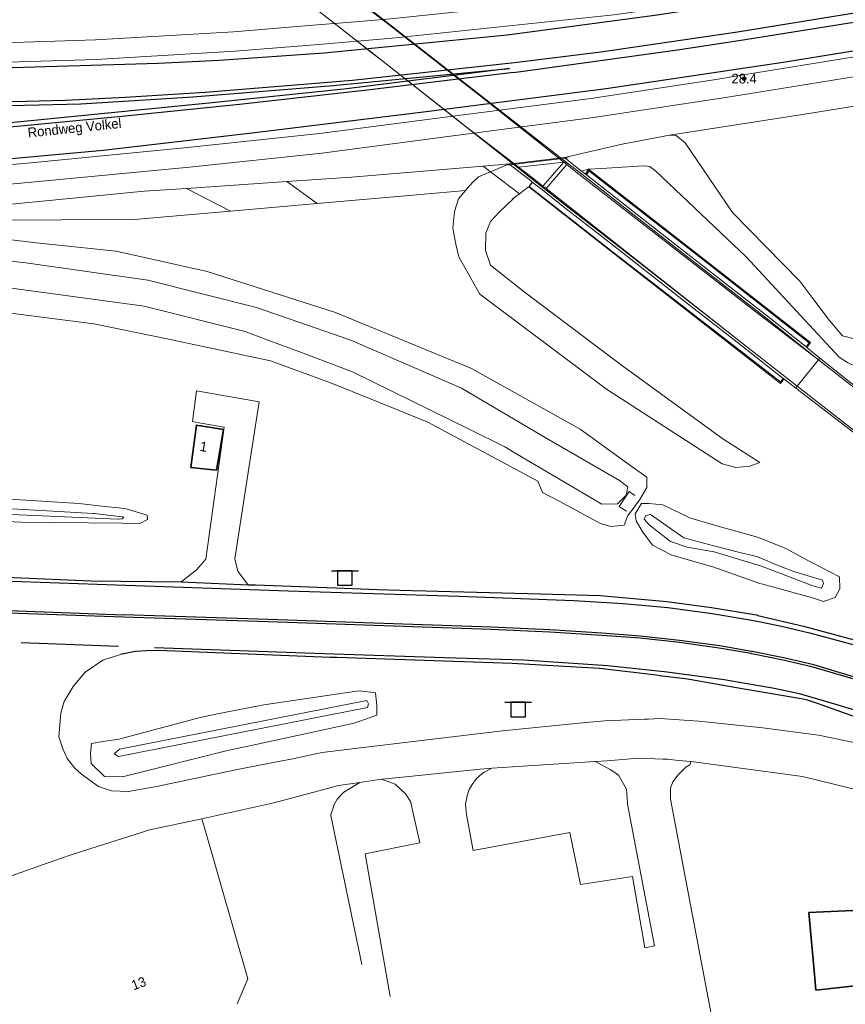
# Model space of a CAD drawing. Header units: metres. Extents: x 169249 to 194689, y 406250 to 412203.
# Tile 86 of 256: x 172996 to 173081, y 406379 to 406480. Entities that reach past the tile are written whole.
import ezdxf
from ezdxf.enums import TextEntityAlignment as Align

# ---------------------------------------------------------------- set-up
doc = ezdxf.new("R2010")
doc.units = ezdxf.units.M
doc.layers.get('0').update_dxf_attribs({"linetype": 'CONTINUOUS'})
for name, color, linetype, lineweight in [('BGT_NLCS_N264$0$B-WE-BV-LEUNING-G', 252, 'BGT_NLCS_N264$0$BV-LEUNING', 18), ('BGT_NLCS_N264$0$B-WE-GW-TALUD_KRUIN-G', 252, 'CONTINUOUS', 18), ('BGT_NLCS_N264$0$B-WE-GW-TALUD_TEEN-G', 252, 'CONTINUOUS', 18), ('BGT_NLCS_N264$0$B-WE-GW-WATERGANG_INSTEEK-G', 252, 'CONTINUOUS', 18), ('BGT_NLCS_N264$0$B-WE-GW-WATERGANG_SLOOT_BODEM-G', 252, 'CONTINUOUS', 18), ('BGT_NLCS_N264$0$B-WE-GW-WATERGANG_WATERLIJN-G', 252, 'CONTINUOUS', 18), ('BGT_NLCS_N264$0$B-WE-IE-TERREINAFSCHEIDING_KUNSTMATIG_MUUR-GV', 252, 'BGT_NLCS_N264$0$IE-TERREINAFSCHEIDING-KUNSTMATIG-DICHT', 18), ('BGT_NLCS_N264$0$B-WE-KW-KUNSTWERK_DUIKER-G', 252, 'CONTINUOUS', 18), ('BGT_NLCS_N264$0$B-WE-KW-KUNSTWERK_TUNNEL-G', 252, 'CONTINUOUS', 18), ('BGT_NLCS_N264$0$B-WE-OG-TOPOGRAFIE_BEBOUWING-G', 252, 'CONTINUOUS', 35), ('BGT_NLCS_N264$0$B-WE-OG-TOPOGRAFIE_TERREIN_GROEN-GV', 252, 'CONTINUOUS', 18), ('BGT_NLCS_N264$0$B-WE-OG-TOPOGRAFIE_TERREIN_GROEN_BOS-GV', 252, 'CONTINUOUS', 18), ('BGT_NLCS_N264$0$B-WE-OG-TOPOGRAFIE_WEG_BERM-GV', 252, 'CONTINUOUS', 18), ('BGT_NLCS_N264$0$B-WE-OG-TOPOGRAFIE_WEG_RIJWEG-GV', 252, 'CONTINUOUS', 18), ('BGT_NLCS_N264$0$B-WE-OG-TOPOGRAFIE_WEG_RIJWIELPAD-G', 252, 'CONTINUOUS', 18), ('BGT_NLCS_N264$0$B-WE-OG-TOPOGRAFIE_WEG_RIJWIELPAD-GV', 252, 'CONTINUOUS', 18), ('BGT_NLCS_N264$0$B-WE-OG-TOPOGRAFIE_WEG_VERHARD-G', 252, 'CONTINUOUS', 18), ('BGT_NLCS_N264$0$B-WE-VW-VERKEERSTEKEN_BORD-S', 252, 'CONTINUOUS', 25), ('X-XX-AL-REFERENTIE-G', 7, 'CONTINUOUS', 18)]:
    doc.layers.add(name, color=color, linetype=linetype, lineweight=lineweight)
for name, color, linetype in [('BGT_NLCS_N264$0$B-WE-IE-MEUBILAIR_WEGMEUBILAIR-S', 252, 'CONTINUOUS'), ('BGT_NLCS_N264$0$B-WE-OG-TOPOGRAFIE_WEG_RIJWEG-G', 252, 'CONTINUOUS'), ('BGT_NLCS_N264$0$B-WE-VW-MARKERING-G', 252, 'CONTINUOUS'), ('BGT_NLCS_N264$0$Label_Nummeraanduidingreeks', 252, 'CONTINUOUS'), ('BGT_NLCS_N264$0$Label_Openbareruimte', 252, 'CONTINUOUS'), ('BGT_NLCS_N264$0$Label_Puntobject', 252, 'CONTINUOUS')]:
    doc.layers.add(name, color=color, linetype=linetype)
doc.styles.add('BGT_NLCS_N264$0$STANDARD', font='txt')
doc.linetypes.add('BGT_NLCS_N264$0$BV-LEUNING', pattern='A,1,[69,NLCS.SHX,S=0.2,R=0,X=0,Y=0],1', length=2)
doc.linetypes.add('BGT_NLCS_N264$0$IE-TERREINAFSCHEIDING-KUNSTMATIG-DICHT', pattern='A,8,-1,[82,NLCS.SHX,S=0.75,R=90,X=0,Y=0],-1', length=10)

# ---------------------------------------------------------------- blocks, each defined once
blk = doc.blocks.new('BGT_NLCS_N264$0$SVW-VERKEERSTEKEN_BORD_ANWB-SO')
blk.add_line((-1.375, 0), (1.375, 0))
at = {"flags": 128}
blk.add_lwpolyline([(-0.75, 0), (-0.75, -1.5), (0.75, -1.5), (0.75, 0)], close=True, dxfattribs=at)
blk = doc.blocks.new('BGT_NLCS_N264$0$SIE-WEG_PAAL_ALGEMEEN_TYPE_02-SO')
at = {"ltscale": 0.5}
h = blk.add_hatch(color=256, dxfattribs=at)
h.paths.add_polyline_path([(0, 0), (0.1875, 0, 0.41421356), (0, 0.1875)])
h.paths.add_polyline_path([(0, -0.1875), (0, 0), (-0.1875, 0, 0.41421356)])
for p, q in [((-0.1875, 0), (0.1875, 0)), ((0, -0.1875), (0, 0.1875))]:
    blk.add_line(p, q, dxfattribs=at)
blk.add_circle((0, 0), 0.1875, dxfattribs=at)
blk = doc.blocks.new('BGT_NLCS_N264')
at = {"layer": 'BGT_NLCS_N264$0$B-WE-BV-LEUNING-G'}
for p, q in [((173052.51, 406466.09, 17.74), (173046.88, 406465.4, 17.81)), ((173052.82, 406466.13, 17.74), (173052.51, 406466.09, 17.74)), ((173046.88, 406465.4, 17.81), (173046.64, 406465.37, 17.82))]:
    blk.add_line(p, q, dxfattribs=at)
at = {"layer": 'BGT_NLCS_N264$0$B-WE-GW-TALUD_KRUIN-G'}
blk.add_line((173044.86, 406464.69, 17.97), (173046.76, 406465.49, 17.9), dxfattribs=at)
for points in [[(173063.23, 406468.44, 18.07), (173063.92, 406468.4, 17.95), (173064.86, 406467.67, 17.94), (173069.72, 406460.51, 17.64), (173076.63, 406453.44, 17.53), (173077.98, 406451.65, 17.52), (173079.68, 406449.4, 17.5), (173081.01, 406447.83, 17.46), (173082.34, 406447.47, 17.45), (173083.54, 406447.45, 17.51), (173083.6, 406447.48, 17.51), (173084.11, 406447.78, 17.55), (173084.1, 406448.95, 17.62), (173084.12, 406450.1, 17.62)], [(173042.28, 406462.74, 17.92), (173042.99, 406463.59, 17.97), (173043.63, 406464.16, 18.01), (173044.86, 406464.69, 17.97)], [(173072.52, 406434.81, 17.64), (173071.48, 406434.41, 17.71), (173070.04, 406434.28, 17.78), (173068.65, 406434.66, 17.8), (173056.78, 406442.32, 17.73), (173043.76, 406452.1, 17.81), (173041.59, 406455.92, 17.84), (173041.27, 406457.25, 17.85), (173040.99, 406458.89, 17.85), (173041.13, 406460.6, 17.85), (173041.57, 406461.89, 17.88), (173042.28, 406462.74, 17.92)], [(173078.86, 406421.89, 18.28), (173077.98, 406422.11, 18.25), (173072.7, 406424.15, 18.2), (173072.01, 406424.35, 18.19), (173067.83, 406425.62, 18.16), (173065.07, 406426.09, 18.14), (173063.34, 406426.67, 18.13), (173061.14, 406428.39, 18.12), (173060.63, 406428.97, 18.08), (173060.82, 406429.36, 18.07), (173061.28, 406429.44, 18.07), (173064.7, 406427.04, 18.07), (173067.81, 406426.21, 18.11), (173070.61, 406425.52, 18.17), (173072.2, 406425.13, 18.21), (173074.63, 406424.1, 18.27), (173076.21, 406423.53, 18.27), (173078.98, 406422.7, 18.28), (173079.05, 406422.35, 18.28), (173078.86, 406421.89, 18.28)]]:
    blk.add_polyline3d(points, dxfattribs=at)
at = {"layer": 'BGT_NLCS_N264$0$B-WE-GW-TALUD_TEEN-G'}
for p, q in [((173054.91, 406464.95, 16.87), (173054.21, 406464.76, 16.88)), ((173047.08, 406461.86, 16.86), (173047.84, 406462.43, 16.86)), ((173047.84, 406462.43, 16.86), (173048.71, 406463.09, 16.86)), ((173027.04, 406461.42, 17.88), (173018.12, 406460.64, 17.85))]:
    blk.add_line(p, q, dxfattribs=at)
for points in [[(173084.12, 406450.1, 17.62), (173085.73, 406447.04, 17.46), (173085.7, 406445.93, 17.45), (173085.68, 406445.55, 17.45), (173085.11, 406445.03, 17.43), (173084.33, 406444.72, 17.4), (173083.28, 406444.55, 17.32), (173082.38, 406444.67, 17.27), (173081.53, 406445.07, 17.22), (173080.69, 406445.61, 17.14), (173075, 406451.76, 17.09), (173071.12, 406455.95, 17.06), (173061.85, 406464.75, 17.11), (173061.21, 406465.23, 17.1), (173060.68, 406465.29, 17.06), (173059.98, 406465.27, 17.06), (173056.24, 406465.03, 16.92), (173054.91, 406464.95, 16.87)], [(173042.28, 406462.74, 17.92), (173037.67, 406462.34, 17.91), (173027.04, 406461.42, 17.88)], [(173047.21, 406461.92, 16.86), (173045.72, 406460.52, 16.85), (173044.84, 406459.57, 16.86), (173044.37, 406458.37, 16.86), (173044.32, 406456.59, 16.87), (173044.85, 406455.07, 16.87), (173048.32, 406452.33, 16.93), (173058.3, 406444.81, 16.99), (173068.72, 406437.22, 17.18), (173072.52, 406434.81, 17.64)], [(173018.12, 406460.64, 17.85), (173008.23, 406459.79, 17.83), (172993.26, 406459.71, 18.07), (172989.31, 406460.74, 18.17)], [(173077.61, 406424.66, 17.95), (173078.86, 406424, 17.97), (173080.7, 406423.05, 17.96), (173080.76, 406421.79, 17.93), (173080.25, 406420.91, 17.85), (173079.06, 406420.51, 17.84), (173077.94, 406420.89, 17.85), (173072.83, 406422.28, 17.78), (173072.54, 406422.36, 17.77), (173067.68, 406424.07, 17.74), (173063.49, 406425.26, 17.73), (173061.48, 406426.3, 17.73), (173060.43, 406427.73, 17.71), (173059.8, 406428.79, 17.7), (173059.72, 406429.52, 17.66), (173060.35, 406430.57, 17.63), (173061.13, 406430.58, 17.57), (173062.56, 406430.43, 17.55), (173065.32, 406429.11, 17.62), (173066.35, 406428.81, 17.66), (173068.34, 406428.23, 17.72), (173072.27, 406427.11, 17.8), (173075.13, 406425.98, 17.9), (173077.61, 406424.66, 17.95)]]:
    blk.add_polyline3d(points, dxfattribs=at)
at = {"layer": 'BGT_NLCS_N264$0$B-WE-GW-WATERGANG_INSTEEK-G'}
for points in [[(172989.03, 406458.47, 18.1), (172998.16, 406457.38, 17.83), (173006.38, 406456.52, 17.66), (173015.74, 406454.42, 17.62), (173028.91, 406450.2, 17.68), (173042.89, 406444.44, 17.83), (173054.06, 406438.22, 17.68), (173059.42, 406434.35, 17.55), (173060.91, 406433.29, 17.46), (173060.91, 406432.82, 17.45), (173060.91, 406432.21, 17.45), (173060.19, 406430.98, 17.58), (173059.32, 406429.82, 17.69), (173058.97, 406429.35, 17.73), (173058.58, 406428.35, 17.57), (173057.2, 406428.23, 17.49), (173056.15, 406428.52, 17.49), (173051.9, 406430.81, 17.45), (173050.2, 406431.7, 17.45), (173049.72, 406432.88, 17.48), (173038.39, 406438.95, 17.62), (173032.58, 406441.31, 17.59), (173028.52, 406442.96, 17.57), (173022.23, 406445.24, 17.56), (173011.44, 406447.54, 17.56), (173004.08, 406449.05, 17.73), (172993.64, 406450.38, 17.79)], [(172977.48, 406431, 17.54), (172977.72, 406431.78, 17.56), (172977.72, 406431.78, 17.56), (172978.9, 406432.05, 17.55), (173002.58, 406430.58, 17.6), (173005.18, 406430.28, 17.59), (173006.64, 406430.12, 17.58), (173007.39, 406430.03, 17.57), (173009.57, 406429.37, 17.57), (173009.6, 406428.94, 17.56), (173008.81, 406428.53, 17.56), (173006.99, 406428.55, 17.57), (172996.6, 406428.65, 17.59), (172989.68, 406429.01, 17.53), (172978.05, 406429.5, 17.54), (172978.01, 406429.54, 17.54), (172977.59, 406429.92, 17.54), (172977.48, 406431, 17.54)], [(173021.56, 406409.87, 17.22), (173031.31, 406411.31, 17.27), (173032.55, 406411.17, 17.28), (173032.88, 406411.14, 17.29), (173033.02, 406411.12, 17.29), (173033.03, 406411.08, 17.29), (173033.17, 406409.86, 17.29), (173033.17, 406408.81, 17.29), (173030.84, 406407.98, 17.29), (173020.73, 406405.8, 17.25), (173017.7, 406405.15, 17.24), (173007.02, 406402.48, 17.18), (173005.19, 406402.52, 17.19), (173003.82, 406403.84, 17.28), (173003.74, 406404.85, 17.29), (173003.83, 406405.91, 17.29), (173005.05, 406406.1, 17.26), (173006.64, 406406.35, 17.21), (173015.16, 406408.63, 17.03), (173017.12, 406409.01, 17.09), (173021.56, 406409.87, 17.22)]]:
    blk.add_polyline3d(points, dxfattribs=at)
at = {"layer": 'BGT_NLCS_N264$0$B-WE-GW-WATERGANG_SLOOT_BODEM-G'}
for points in [[(173004.03, 406429.56, 17.29), (173004.17, 406429.54, 17.29), (173005.81, 406429.35, 17.3), (173007, 406429.21, 17.32), (173007.17, 406429.19, 17.32), (173006.98, 406429, 17.31), (173006.62, 406428.97, 17.31), (173006.56, 406428.97, 17.3), (172982.33, 406430.02, 17.24), (172979.63, 406430.14, 17.16), (172978.56, 406430.26, 17.16), (172978.54, 406430.53, 17.16), (172978.54, 406430.57, 17.16), (172978.87, 406430.92, 17.16), (172979.33, 406430.97, 17.16), (172999.88, 406429.8, 17.27), (173004.03, 406429.56, 17.29)], [(173032.2, 406409.6, 16.65), (173006.61, 406404.58, 16.53), (173006.17, 406404.83, 16.52), (173006.73, 406405.31, 16.54), (173032.15, 406410.34, 16.59), (173032.3, 406409.98, 16.62), (173032.2, 406409.6, 16.65)]]:
    blk.add_polyline3d(points, dxfattribs=at)
at = {"layer": 'BGT_NLCS_N264$0$B-WE-GW-WATERGANG_WATERLIJN-G'}
blk.add_polyline3d([(172994.64, 406455.58, 16.12), (172997.09, 406455.32, 16.12), (173009.64, 406453.54, 16.14), (173020.8, 406450.74, 16.11), (173029.5, 406447.71, 16.12), (173030.74, 406447.27, 16.12), (173041.87, 406442.44, 16.16), (173050.63, 406437.26, 16.14), (173058.09, 406432.95, 16.15), (173058.97, 406432.28, 16.15), (173058.81, 406431.56, 16.15), (173058.79, 406431.46, 16.15), (173058.77, 406431.41, 16.15), (173058.75, 406431.39, 16.15), (173057.88, 406430.56, 16.16), (173056.3, 406430.51, 16.16), (173047.45, 406435.72, 16.16), (173046.31, 406436.39, 16.16), (173042.71, 406438.17, 16.16), (173030.68, 406444.1, 16.16), (173025.14, 406446.19, 16.18), (173021.81, 406447.44, 16.19), (173019.64, 406448.26, 16.19), (173009.24, 406450.86, 16.2), (172995.64, 406452.7, 16.19)], dxfattribs=at)
at = {"layer": 'BGT_NLCS_N264$0$B-WE-IE-TERREINAFSCHEIDING_KUNSTMATIG_MUUR-GV'}
for p, q in [((173046.76, 406465.49, 17.9), (173046.88, 406465.4, 17.84)), ((173047.73, 406465.17, 14.83), (173052.38, 406465.66, 14.8)), ((173052.38, 406465.66, 14.8), (173052.68, 406465.42, 14.81)), ((173052.51, 406466.09, 17.96), (173052.44, 406466.15, 18)), ((173054.21, 406464.76, 16.88), (173052.51, 406466.09, 17.96)), ((173054.6, 406464.45, 16.87), (173054.21, 406464.76, 16.88)), ((173050.55, 406462.95, 14.75), (173050.24, 406463.2, 14.75)), ((173076.36, 406442.63, 16.89), (173070.35, 406447.35, 16.76)), ((173078.7, 406445.53, 16.91), (173077.37, 406446.6, 16.83)), ((173078.55, 406445.34, 16.91), (173078.7, 406445.53, 16.91)), ((173075, 406443.38, 16.86), (173076.21, 406442.43, 16.89)), ((173076.21, 406442.43, 16.89), (173076.36, 406442.63, 16.89))]:
    blk.add_line(p, q, dxfattribs=at)
for points in [[(173052.38, 406465.66, 14.8), (173052.63, 406465.68, 14.8), (173054.06, 406464.57, 16.88), (173063.11, 406457.47, 16.67), (173073.46, 406449.41, 16.63), (173078.55, 406445.34, 16.91)], [(173052.68, 406465.42, 14.81), (173053.61, 406464.68, 14.84), (173071.99, 406450.4, 16.26), (173078.55, 406445.34, 16.91)], [(173046.88, 406465.4, 17.84), (173048.95, 406463.77, 16.74), (173049.14, 406463.62, 16.74)], [(173070.35, 406447.35, 16.76), (173065.64, 406451.02, 16.76), (173061.19, 406454.53, 16.72), (173056.4, 406458.25, 16.72), (173052.93, 406460.94, 16.73), (173050.06, 406463.21, 16.74), (173049.11, 406463.97, 16.74), (173047.59, 406465.16, 14.8), (173047.73, 406465.17, 14.83)], [(173050.24, 406463.2, 14.75), (173049.29, 406463.95, 14.84), (173047.73, 406465.17, 14.83)], [(173070.35, 406447.35, 16.76), (173065.84, 406450.9, 16.06), (173050.55, 406462.95, 14.75)]]:
    blk.add_polyline3d(points, dxfattribs=at)
at = {"layer": 'BGT_NLCS_N264$0$B-WE-KW-KUNSTWERK_DUIKER-G'}
blk.add_polyline3d([(173059.69, 406431.41, 17.27), (173059.09, 406431.82, 17.27), (173058.06, 406430.26, 17.27), (173058.82, 406429.78, 17.27)], dxfattribs=at)
at = {"layer": 'BGT_NLCS_N264$0$B-WE-KW-KUNSTWERK_TUNNEL-G', "linetype": 'Continuous'}
for p, q in [((173024.66, 406483.2, 14.8), (173033.63, 406476.14, 14.8)), ((173047.73, 406465.17, 14.8), (173052.38, 406465.66, 14.8)), ((173052.38, 406465.66, 14.8), (173052.63, 406465.68, 14.8))]:
    blk.add_line(p, q, dxfattribs=at)
for points in [[(173052.63, 406465.68, 14.8), (173029.56, 406483.71, 14.8), (173024.66, 406483.2, 14.8)], [(173033.63, 406476.14, 14.8), (173047.59, 406465.16, 14.8), (173047.73, 406465.17, 14.8)]]:
    blk.add_polyline3d(points, dxfattribs=at)
at = {"layer": 'BGT_NLCS_N264$0$B-WE-OG-TOPOGRAFIE_BEBOUWING-G'}
for points in [[(173016.7, 406434.01, 20.48), (173016.65, 406434.02, 20.48), (173014.06, 406434.27, 20.5), (173014.1, 406434.56, 20.5), (173014.63, 406438.63, 20.51), (173014.76, 406438.61, 20.51), (173015.08, 406438.56, 20.51), (173017.4, 406438.2, 20.51), (173016.7, 406434.01, 20.48)], [(173090.89, 406379.55, 20.77), (173083.9, 406378.89, 20.82), (173083.7, 406381.16, 20.81), (173083.52, 406381.14, 20.81), (173078.29, 406380.56, 20.82), (173078.14, 406382.16, 20.81), (173077.56, 406388.52, 20.77), (173082.84, 406388.77, 20.73), (173084.05, 406388.55, 20.79), (173084.78, 406388.4, 20.79), (173085.02, 406388.36, 20.79), (173087.18, 406388.03, 20.8), (173088.5, 406387.86, 20.81), (173089.96, 406387.9, 20.81), (173090.29, 406384.91, 20.8), (173090.89, 406379.55, 20.77)]]:
    blk.add_polyline3d(points, dxfattribs=at)
at = {"layer": 'BGT_NLCS_N264$0$B-WE-OG-TOPOGRAFIE_TERREIN_GROEN-GV'}
for p, q in [((173018.12, 406460.64, 3.07), (173013.61, 406462.97, 18.2)), ((173078.7, 406445.53, 16.91), (173087.25, 406438.68, 0.31)), ((173094.94, 406428.04, 2.39), (173076.21, 406442.43, 16.89))]:
    blk.add_line(p, q, dxfattribs=at)
at = {"layer": 'BGT_NLCS_N264$0$B-WE-OG-TOPOGRAFIE_TERREIN_GROEN_BOS-GV'}
for p, q in [((173044.86, 406464.69, 17.5), (173044.1, 406465.27, 17.95)), ((173047.84, 406462.43, 15.73), (173044.86, 406464.69, 17.5)), ((173027.04, 406461.42, 16.27), (173023.91, 406463.68, 18.2))]:
    blk.add_line(p, q, dxfattribs=at)
at = {"layer": 'BGT_NLCS_N264$0$B-WE-OG-TOPOGRAFIE_WEG_BERM-GV'}
for p, q in [((173044.1, 406465.27, 17.95), (173046.76, 406465.49, 17.9)), ((173054.91, 406464.95, 16.87), (173054.6, 406464.45, 16.87)), ((173054.6, 406464.45, 16.87), (173054.7, 406464.38, 16.87)), ((173013.61, 406462.97, 18.2), (173023.91, 406463.68, 18.2)), ((173049.17, 406463.6, 16.74), (173049.14, 406463.62, 16.74)), ((173077.58, 406447.09, 16.76), (173077.28, 406446.68, 16.83)), ((173077.28, 406446.68, 16.83), (173077.37, 406446.6, 16.83)), ((173075, 406443.38, 16.86), (173074.93, 406443.44, 16.86))]:
    blk.add_line(p, q, dxfattribs=at)
for points in [[(172903.68, 406481.21, 17.73), (172916.36, 406480.15, 17.77), (172928.45, 406479.32, 17.76), (172936.58, 406478.83, 17.8), (172943, 406478.55, 17.85), (172952.61, 406478.14, 17.87), (172973.9, 406477.63, 17.91), (172974.15, 406477.62, 17.91), (172975.18, 406477.6, 17.91), (172975.53, 406477.6, 17.91), (172990.61, 406477.8, 17.89), (173004.25, 406478.24, 17.96), (173018.44, 406479.07, 18.01), (173027.05, 406479.78, 18.1), (173030.97, 406480.1, 18.14), (173034.56, 406480.39, 18.18), (173057.27, 406482.8, 18.18), (173069.45, 406484.53, 18.16), (173078.47, 406485.81, 18.14), (173096.45, 406488.82, 18.18), (173121.03, 406492.93, 18.2), (173143.35, 406496.8, 18.21), (173167.91, 406500.95, 18.22)], [(172903.5, 406479.21, 17.73), (172916.2, 406478.15, 17.77), (172928.32, 406477.32, 17.76), (172936.47, 406476.83, 17.8), (172942.91, 406476.55, 17.85), (172952.54, 406476.14, 17.87), (172973.85, 406475.63, 17.91), (172974.1, 406475.62, 17.91), (172975.17, 406475.6, 17.91), (172975.55, 406475.6, 17.91), (172990.65, 406475.8, 17.89), (173004.34, 406476.24, 17.96), (173018.58, 406477.07, 18.01), (173027.21, 406477.78, 18.1), (173031.13, 406478.1, 18.14), (173034.75, 406478.4, 18.18), (173057.51, 406480.82, 18.18), (173069.73, 406482.55, 18.16), (173078.77, 406483.83, 18.14), (173096.78, 406486.85, 18.18), (173121.37, 406490.96, 18.2), (173143.69, 406494.83, 18.21), (173168.24, 406498.98, 18.22)], [(173169.52, 406491.41, 18.2), (173145.56, 406487.34, 18.18), (173127.37, 406484.14, 18.13), (173103.71, 406480.06, 18.12), (173084.79, 406476.9, 18.18), (173070.85, 406474.64, 18.18), (173067.81, 406474.14, 18.18), (173055.14, 406472.23, 18.17), (173040.99, 406470.39, 18.14), (173027.26, 406468.6, 18.11), (173013.72, 406467.16, 18.19), (172997.26, 406465.55, 18.27), (172996.06, 406465.48, 18.17), (172982.88, 406464.39, 18.12), (172975.69, 406463.91, 18.11), (172974.42, 406463.83, 18.11), (172974.24, 406463.82, 18.11), (172968.18, 406463.42, 18.1), (172955.21, 406462.62, 18.09), (172940, 406461.99, 18.05), (172924.35, 406461.55, 18.04), (172909.23, 406461.14, 17.99)], [(173169.86, 406489.44, 18.2), (173145.9, 406485.38, 18.18), (173127.71, 406482.17, 18.13), (173104.04, 406478.09, 18.12), (173085.11, 406474.93, 18.18), (173071.17, 406472.66, 18.18), (173068.12, 406472.17, 18.18), (173055.42, 406470.25, 18.17), (173041.24, 406468.4, 18.14), (173027.5, 406466.61, 18.11), (173013.92, 406465.17, 18.19), (172996.24, 406463.49, 18.17), (172983.03, 406462.39, 18.12), (172975.82, 406461.92, 18.11), (172974.56, 406461.84, 18.11), (172974.38, 406461.82, 18.11), (172968.3, 406461.42, 18.1), (172955.31, 406460.62, 18.09), (172940.07, 406459.99, 18.05), (172924.41, 406459.55, 18.04), (172909.27, 406459.14, 17.99)], [(173063.23, 406468.44, 18.07), (173076.92, 406470.58, 18.1), (173084.18, 406471.72, 18.12), (173086.57, 406472.09, 18.13)], [(173052.44, 406466.15, 18), (173054.24, 406466.57, 18.03), (173058.36, 406467.52, 18.09), (173063.23, 406468.44, 18.07)], [(173046.76, 406465.49, 17.9), (173047.24, 406465.54, 17.91), (173052.44, 406466.15, 18)], [(173023.91, 406463.68, 18.2), (173030.57, 406464.13, 18.2), (173044.1, 406465.27, 17.95)], [(173054.7, 406464.38, 16.87), (173054.96, 406464.77, 16.71), (173066.67, 406455.65, 16.76), (173077.58, 406447.09, 16.76)], [(173077.37, 406446.6, 16.83), (173077.73, 406447.13, 16.82), (173066.75, 406455.72, 16.82), (173054.91, 406464.95, 16.87)], [(173049.14, 406463.62, 16.74), (173048.77, 406463.14, 16.86), (173056.57, 406457.03, 16.79), (173074.64, 406442.91, 16.79), (173075, 406443.38, 16.86)], [(173074.93, 406443.44, 16.86), (173074.63, 406443.08, 16.77), (173057.35, 406456.49, 16.79), (173048.83, 406463.17, 16.79), (173049.17, 406463.6, 16.74)], [(173074.93, 406443.44, 16.86), (173070.2, 406447.15, 16.76), (173065.48, 406450.82, 16.76), (173061.03, 406454.33, 16.72), (173056.24, 406458.05, 16.72), (173052.78, 406460.74, 16.73), (173049.9, 406463.02, 16.74), (173049.45, 406463.37, 16.74), (173049.17, 406463.6, 16.74)], [(173054.7, 406464.38, 16.87), (173063.27, 406457.66, 16.67), (173073.62, 406449.61, 16.63), (173077.28, 406446.68, 16.83)], [(172989.31, 406460.74, 18.17), (173009.24, 406462.68, 18.21), (173013.61, 406462.97, 18.2)]]:
    blk.add_polyline3d(points, dxfattribs=at)
at = {"layer": 'BGT_NLCS_N264$0$B-WE-OG-TOPOGRAFIE_WEG_RIJWEG-G'}
for points in [[(172790.16, 406430.1, 17.5), (172793.2, 406429.93, 17.53), (172798.77, 406429.62, 17.59), (172819.17, 406428.92, 17.62), (172841.86, 406428.24, 17.64), (172863.5, 406427.51, 17.67), (172885.57, 406426.71, 17.6), (172911.83, 406425.85, 17.6), (172934.18, 406425.22, 17.64), (172958.08, 406424.34, 17.67), (172979.99, 406423.67, 17.67), (173003.79, 406422.63, 17.64), (173013.05, 406422.51, 17.69)], [(173013.05, 406422.51, 17.69), (173019.24, 406422.26, 17.7), (173019.93, 406422.23, 17.7)], [(173019.93, 406422.23, 17.7), (173020.69, 406422.21, 17.7), (173028.95, 406421.9, 17.7), (173033.23, 406421.74, 17.71), (173035.52, 406421.68, 17.72), (173049.98, 406421.3, 17.83), (173056.14, 406421.12, 17.87), (173062.97, 406420.51, 17.86), (173067.55, 406419.88, 17.81), (173072.18, 406419.12, 17.78), (173072.33, 406419.08, 17.78), (173077.01, 406417.96, 17.79), (173082.22, 406416.56, 17.79)], [(173084.89, 406407.71, 17.67), (173078.46, 406410.01, 17.7), (173077.33, 406410.41, 17.7), (173076.58, 406410.54, 17.71), (173071.12, 406411.46, 17.75), (173070.7, 406411.53, 17.76), (173065.28, 406412.48, 17.79), (173064.85, 406412.56, 17.8), (173062.23, 406412.87, 17.77), (173061.89, 406412.92, 17.77), (173056.06, 406413.61, 17.72), (173047.09, 406414.14, 17.74), (173029.04, 406414.74, 17.66), (173028.51, 406414.76, 17.66), (173028.34, 406414.76, 17.66), (173010.74, 406415.47, 17.64), (173009.49, 406415.42, 17.63), (173008.33, 406415.38, 17.62), (173006.81, 406415.05, 17.49)]]:
    blk.add_polyline3d(points, dxfattribs=at)
at = {"layer": 'BGT_NLCS_N264$0$B-WE-OG-TOPOGRAFIE_WEG_RIJWEG-GV'}
blk.add_line((173078.55, 406445.34, 16.91), (173076.36, 406442.63, 16.89), dxfattribs=at)
at = {"layer": 'BGT_NLCS_N264$0$B-WE-OG-TOPOGRAFIE_WEG_RIJWIELPAD-G'}
for points in [[(173078.55, 406445.34, 16.91), (173086.7, 406438.99, 17.58), (173087.25, 406438.68, 17.6)], [(173076.36, 406442.63, 16.89), (173091.4, 406430.91, 17.7), (173094.94, 406428.04, 17.68)]]:
    blk.add_polyline3d(points, dxfattribs=at)
at = {"layer": 'BGT_NLCS_N264$0$B-WE-OG-TOPOGRAFIE_WEG_RIJWIELPAD-GV'}
for p, q in [((173052.38, 406465.66, 14.8), (173050.24, 406463.2, 14.75)), ((173052.68, 406465.42, 14.81), (173050.55, 406462.95, 14.75)), ((173052.38, 406465.66, 14.8), (173052.38, 406465.66, 14.8))]:
    blk.add_line(p, q, dxfattribs=at)
for points in [[(173052.38, 406465.66, 14.8), (173044.43, 406471.99, 14.81), (173034.58, 406479.68, 14.8), (173029.37, 406483.69, 14.8), (173024.66, 406483.2, 14.8)], [(173024.66, 406483.2, 14.8), (173031, 406478.21, 14.8), (173032.53, 406477, 14.8), (173033.63, 406476.14, 14.8)], [(173033.63, 406476.14, 14.8), (173041.02, 406470.36, 14.79), (173042.36, 406469.31, 14.79), (173046.33, 406466.25, 14.82), (173047.73, 406465.17, 14.83)], [(173047.73, 406465.17, 14.83), (173047.73, 406465.17, 14.83), (173052.38, 406465.66, 14.8)]]:
    blk.add_polyline3d(points, dxfattribs=at)
at = {"layer": 'BGT_NLCS_N264$0$B-WE-OG-TOPOGRAFIE_WEG_VERHARD-G'}
for p, q in [((173055.61, 406404.05, 17.56), (173044.98, 406403.38, 17.62)), ((173033.63, 406402.23, 17.62), (173031.43, 406401.9, 17.63)), ((173031.43, 406401.9, 17.63), (173031.43, 406401.91, 17.62))]:
    blk.add_line(p, q, dxfattribs=at)
for points in [[(173013.05, 406422.51, 17.69), (173013.2, 406422.63, 17.69), (173014.62, 406423.75, 17.75), (173015.58, 406424.86, 17.75), (173017.47, 406438.42, 18.03), (173014.34, 406438.99, 18.12), (173014.22, 406439.02, 18.12), (173014.64, 406442.16, 18.12), (173021.07, 406441.02, 18.07), (173019.78, 406432.68, 17.96), (173018.56, 406424.88, 17.86), (173018.88, 406423.61, 17.85), (173019.77, 406422.44, 17.72), (173019.93, 406422.23, 17.7)], [(173006.81, 406415.05, 17.49), (173005.02, 406414.47, 17.54), (173003.21, 406413.25, 17.54), (173001.97, 406411.77, 17.55), (173001.05, 406410.23, 17.54), (173000.68, 406409.02, 17.54), (173000.5, 406406.6, 17.54), (173000.86, 406405.47, 17.52), (173001.35, 406404.38, 17.53), (173002.1, 406403.4, 17.52), (173002.82, 406402.76, 17.52), (173004.56, 406401.47, 17.5), (173005.89, 406401.03, 17.49), (173007.66, 406400.96, 17.51), (173010.53, 406401.47, 17.52), (173018.5, 406403.17, 17.6), (173021.11, 406403.69, 17.61), (173023.06, 406404.05, 17.63), (173024.55, 406404.33, 17.64), (173026.23, 406404.69, 17.64), (173027.54, 406404.97, 17.64), (173031.77, 406405.49, 17.65), (173046.07, 406407.22, 17.68), (173046.75, 406407.29, 17.68), (173054.63, 406408.05, 17.64), (173056.59, 406408.23, 17.62), (173060.68, 406408.4, 17.62), (173061.08, 406408.42, 17.62), (173062.24, 406408.47, 17.62), (173066.25, 406408.21, 17.62), (173066.58, 406408.18, 17.62), (173070.52, 406407.75, 17.62), (173072.82, 406407.5, 17.63), (173078.56, 406406.77, 17.55), (173085.19, 406405.4, 17.56)], [(173055.61, 406404.05, 17.56), (173057.15, 406403.25, 17.62), (173057.53, 406402.99, 17.63), (173058.01, 406402.65, 17.63), (173058.81, 406401.21, 17.62), (173058.88, 406400.25, 17.65), (173058.92, 406399.77, 17.66), (173058.92, 406399.66, 17.67), (173061.7, 406385.1, 17.68), (173060.71, 406384.91, 17.69), (173059.45, 406392.24, 17.67), (173054.08, 406391.42, 17.67), (173053, 406396.75, 17.6), (173043.07, 406394.92, 17.69), (173042.38, 406398.59, 17.71), (173042.31, 406399.29, 17.71), (173042.31, 406399.35, 17.71), (173042.27, 406399.66, 17.71), (173042.41, 406400.32, 17.71), (173042.43, 406400.41, 17.71), (173042.64, 406401.17, 17.71), (173042.95, 406401.69, 17.71), (173043.42, 406402.32, 17.71), (173043.94, 406402.8, 17.72), (173044.19, 406402.96, 17.72), (173044.98, 406403.38, 17.62)], [(173065.46, 406404.04, 17.52), (173064.18, 406404.17, 17.51), (173063.04, 406404.29, 17.51), (173062.91, 406404.3, 17.51), (173062.54, 406404.31, 17.51), (173060.07, 406404.39, 17.53), (173056.79, 406404.14, 17.55), (173055.61, 406404.05, 17.56)], [(173068.31, 406373.94, 17.73), (173063.36, 406400.18, 17.71), (173063.36, 406400.18, 17.71), (173063.34, 406401.3, 17.68), (173063.57, 406401.96, 17.66), (173064.12, 406402.7, 17.64), (173064.91, 406403.46, 17.62), (173065.32, 406403.72, 17.61), (173065.46, 406404.04, 17.52)], [(173110.32, 406377.96, 17.43), (173099.82, 406388.77, 17.42), (173091.34, 406397.64, 17.41), (173090.7, 406398.21, 17.39), (173090.34, 406398.55, 17.38), (173089.88, 406398.75, 17.37), (173086.47, 406400.19, 17.39), (173084.93, 406400.57, 17.39), (173081.82, 406401.32, 17.41), (173076.9, 406402.51, 17.43), (173065.46, 406404.04, 17.52)], [(173044.98, 406403.38, 17.62), (173043.8, 406403.26, 17.62), (173035.13, 406402.38, 17.62), (173033.63, 406402.23, 17.62)], [(173031.43, 406401.9, 17.63), (173029.23, 406401.58, 17.63), (173028.48, 406401.39, 17.62), (173028.09, 406401.29, 17.61), (173022.58, 406399.81, 17.57), (173015.18, 406398.16, 17.59)], [(173031.63, 406383.2, 17.67), (173028.44, 406398.52, 17.64), (173028.45, 406398.58, 17.64), (173028.77, 406399.6, 17.64), (173028.83, 406399.7, 17.64), (173029.1, 406400.17, 17.64), (173029.79, 406400.92, 17.64), (173031.43, 406401.9, 17.63)], [(173033.63, 406402.23, 17.62), (173035.04, 406401.73, 17.65), (173036.15, 406400.69, 17.67), (173036.65, 406399.88, 17.68), (173036.8, 406399.18, 17.68), (173037.57, 406395.68, 17.67), (173031.95, 406394.58, 17.67), (173034.55, 406379.89, 17.7)], [(173015.18, 406398.16, 17.59), (173015.17, 406398.16, 17.59), (173009.67, 406396.98, 17.54), (173008.78, 406396.7, 17.54), (173004.52, 406395.34, 17.53), (173001.66, 406394.43, 17.53), (172999.28, 406393.59, 17.53), (172985.74, 406388.8, 17.51), (172981.13, 406387.17, 17.51), (172979.92, 406386.75, 17.5), (172979.65, 406386.65, 17.5), (172976.79, 406385.59, 17.5), (172971.51, 406383.62, 17.49), (172970.57, 406383.26, 17.49)], [(173015.18, 406398.16, 17.59), (173015.19, 406398.15, 17.59), (173015.62, 406396.65, 17.6), (173019.91, 406381.72, 17.69), (173018.81, 406379.14, 17.74)]]:
    blk.add_polyline3d(points, dxfattribs=at)
at = {"layer": 'BGT_NLCS_N264$0$B-WE-VW-MARKERING-G', "linetype": 'Continuous'}
blk.add_line((172996.62, 406416.29, 17.76), (173006.62, 406415.92, 17.68), dxfattribs=at)
for points in [[(173463.99, 406549.01, 18.55), (173365.38, 406532.15, 18.45), (173274.49, 406516.67, 18.36), (173266.86, 406515.36, 18.34), (173239.14, 406510.6, 18.24), (173168.32, 406498.5, 18.21), (173094.27, 406485.9, 18.22), (173076.42, 406482.96, 18.19), (173069.81, 406481.97, 18.19), (173061.75, 406480.76, 18.18), (173046.57, 406478.73, 18.18), (173027.77, 406476.88, 18.05), (173016.95, 406476.12, 18.05), (173010.72, 406475.81, 18.03), (172991.02, 406475.23, 18.02), (172975.28, 406475.09, 17.97)], [(172906.85, 406461.51, 18.03), (172921.53, 406461.87, 18.07), (172948.71, 406462.77, 18.14), (172961.52, 406463.39, 18.15), (172974.23, 406464.35, 18.14), (172984.63, 406465.05, 18.16), (173005.03, 406466.91, 18.19), (173020.64, 406468.71, 18.16), (173038.52, 406470.9, 18.25), (173056.73, 406473.23, 18.26), (173070.76, 406475.32, 18.25), (173074.91, 406475.94, 18.25), (173104.68, 406480.77, 18.15), (173169.44, 406491.86, 18.19)], [(172988.79, 406422.82, 17.71), (173006.38, 406422.22, 17.69), (173024.07, 406421.6, 17.79), (173041.59, 406421.05, 17.82), (173053.42, 406420.62, 17.85), (173058.48, 406420.29, 17.87), (173063.06, 406419.89, 17.85), (173067.61, 406419.28, 17.87), (173071.3, 406418.67, 17.85), (173072.24, 406418.48, 17.85), (173074.76, 406417.98, 17.84), (173077.64, 406417.28, 17.84), (173082.34, 406416.01, 17.86), (173086.28, 406414.73, 17.86), (173091.03, 406412.95, 17.86), (173096.05, 406410.71, 17.86), (173101.66, 406407.82, 17.79), (173106.33, 406404.98, 17.77), (173109.33, 406402.97, 17.78), (173113.44, 406399.92, 17.77), (173118.47, 406395.92, 17.79), (173127.03, 406388.52, 17.8)], [(172984.59, 406419.92, 17.77), (172995.37, 406419.57, 17.77), (173007.13, 406419.13, 17.77)], [(173007.13, 406418.9, 17.77), (172995.36, 406419.32, 17.77), (172984.6, 406419.65, 17.76)], [(173122.02, 406383.55, 17.78), (173113.1, 406391.29, 17.82), (173107.17, 406395.8, 17.78), (173102.26, 406399.23, 17.78), (173098.1, 406401.84, 17.77), (173093.09, 406404.67, 17.72), (173087.85, 406407.19, 17.67), (173082.82, 406409.15, 17.68), (173080.23, 406409.96, 17.66), (173076.6, 406411, 17.73), (173073.84, 406411.59, 17.7), (173071.22, 406412.05, 17.74), (173068.85, 406412.46, 17.77), (173063.01, 406413.24, 17.78), (173056.92, 406413.88, 17.77), (173048.24, 406414.46, 17.77), (173040.12, 406414.71, 17.76), (173027.77, 406415.12, 17.73), (173010.31, 406415.73, 17.69)]]:
    blk.add_polyline3d(points, dxfattribs=at)
at = {"layer": 'BGT_NLCS_N264$0$B-WE-VW-MARKERING-G'}
for points in [[(173047.3, 406475.91, 18.23), (173056.17, 406477, 18.24), (173070.22, 406479.08, 18.26), (173106.9, 406485.08, 18.22), (173168.8, 406495.66, 18.29), (173225.75, 406505.39, 18.39), (173244.7, 406508.61, 18.35), (173267.35, 406512.46, 18.41), (173365.87, 406529.29, 18.51), (173464.48, 406546.12, 18.57)], [(173047.22, 406474.87, 18.23), (173064.06, 406477.2, 18.25), (173070.35, 406478.19, 18.25), (173098.28, 406482.66, 18.25), (173147.17, 406490.97, 18.23), (173168.96, 406494.71, 18.27), (173209.93, 406501.7, 18.3), (173234.49, 406505.89, 18.4), (173267.52, 406511.48, 18.4), (173297.59, 406516.66, 18.44), (173326.85, 406521.59, 18.46), (173366.03, 406528.36, 18.48), (173380.8, 406530.92, 18.45), (173404.49, 406534.89, 18.49), (173429.14, 406539.16, 18.55), (173444.61, 406541.72, 18.57), (173464.64, 406545.17, 18.61), (173489.07, 406549.37, 18.62), (173563.2, 406562.05, 18.84), (173606.13, 406569.31, 18.91), (173661.75, 406578.85, 19.14), (173693.77, 406584.31, 19.3), (173760.39, 406595.68, 19.79), (173781.89, 406599.36, 19.92)], [(172974.46, 406471.84, 18.01), (172986.15, 406471.74, 18.07), (172995.72, 406471.89, 18.12), (173001.17, 406472.05, 18.11), (173007.32, 406472.34, 18.15), (173015.54, 406472.87, 18.16), (173030.65, 406474.1, 18.14), (173047.3, 406475.91, 18.23)], [(172974.47, 406471.32, 18), (172983.93, 406471.22, 18.03), (173002.76, 406471.66, 18.07), (173014.27, 406472.38, 18.11), (173028.69, 406473.55, 18.14), (173046.8, 406475.3, 18.23), (173029.78, 406473.17, 18.1), (173015.91, 406471.72, 18.12), (172995.51, 406469.72, 18.09), (172974.6, 406467.99, 18.03), (172974.54, 406469.65, 18.02), (172974.47, 406471.32, 18)], [(173047.22, 406474.87, 18.23), (173032.16, 406473.06, 18.14), (173019.05, 406471.58, 18.13), (173007.3, 406470.39, 18.13), (172994.01, 406469.14, 18.08), (172974.74, 406467.58, 18.03)], [(173082.16, 406412.77, 17.74), (173078.08, 406413.98, 17.74), (173075.12, 406414.67, 17.75), (173071.74, 406415.36, 17.78), (173071.67, 406415.38, 17.78), (173068.4, 406415.95, 17.8), (173064.28, 406416.51, 17.8), (173060.23, 406416.95, 17.81), (173056.29, 406417.25, 17.8), (173050.96, 406417.59, 17.77), (173044.93, 406417.86, 17.81), (173036.87, 406418.14, 17.8), (173022, 406418.65, 17.8), (173007.13, 406419.13, 17.77)], [(173082.09, 406412.54, 17.74), (173078.02, 406413.76, 17.74), (173075.07, 406414.45, 17.75), (173071.71, 406415.13, 17.78), (173071.62, 406415.15, 17.78), (173068.36, 406415.72, 17.8), (173064.26, 406416.28, 17.8), (173060.21, 406416.72, 17.81), (173056.28, 406417.02, 17.8), (173050.95, 406417.36, 17.77), (173044.92, 406417.63, 17.81), (173036.86, 406417.91, 17.8), (173021.99, 406418.42, 17.8), (173007.13, 406418.9, 17.77)]]:
    blk.add_polyline3d(points, dxfattribs=at)
at = {"layer": 'BGT_NLCS_N264$0$B-WE-IE-MEUBILAIR_WEGMEUBILAIR-S', "color": 7}
blk.add_blockref('BGT_NLCS_N264$0$SIE-WEG_PAAL_ALGEMEEN_TYPE_02-SO', (173070.91, 406474.26, 18.28), dxfattribs=at)
at = {"layer": 'BGT_NLCS_N264$0$B-WE-VW-VERKEERSTEKEN_BORD-S', "color": 7}
for p in [(173029.89, 406423.67, 17.61), (173047.69, 406410.14, 17.66)]:
    blk.add_blockref('BGT_NLCS_N264$0$SVW-VERKEERSTEKEN_BORD_ANWB-SO', p, dxfattribs=at)
at = {"layer": 'BGT_NLCS_N264$0$Label_Nummeraanduidingreeks', "color": 7, "lineweight": 18, "style": 'BGT_NLCS_N264$0$STANDARD'}
for s, rotation, p in [('1', -9, (173015.37, 406436.43)), ('13', 20.5, (173008.69, 406381.25))]:
    blk.add_text(s, height=1, rotation=rotation, dxfattribs=at).set_placement(p, align=Align.MIDDLE)
at = {"layer": 'BGT_NLCS_N264$0$Label_Openbareruimte', "color": 252, "lineweight": 18, "style": 'BGT_NLCS_N264$0$STANDARD'}
blk.add_text('Rondweg Volkel', height=1, rotation=5.9101, dxfattribs=at).set_placement((173002.11, 406469.07), align=Align.MIDDLE)
at = {"layer": 'BGT_NLCS_N264$0$Label_Puntobject', "lineweight": 18, "style": 'BGT_NLCS_N264$0$STANDARD'}
blk.add_text('28.4', height=1, dxfattribs=at).set_placement((173070.91, 406474.26, 18.28), align=Align.MIDDLE)

msp = doc.modelspace()

# ---------------------------------------------------------------- block references
at = {"layer": 'X-XX-AL-REFERENTIE-G'}
msp.add_blockref('BGT_NLCS_N264', (0, 0), dxfattribs=at)

doc.saveas('drawing.dxf')
